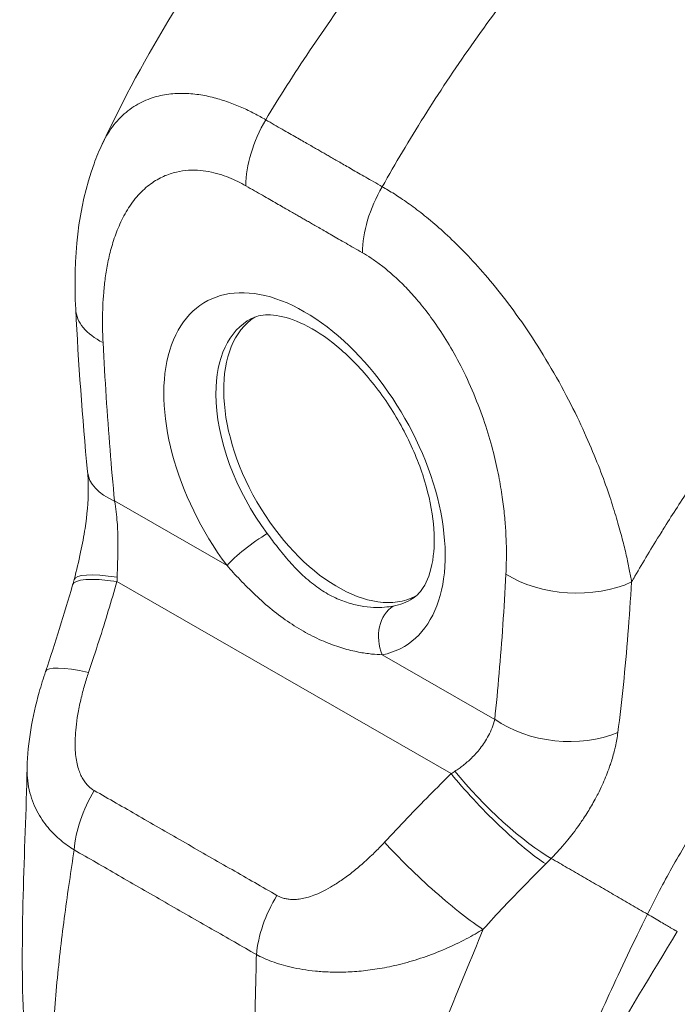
# Model space of a CAD drawing. Header units: inches. Extents: x 1 to 178, y 1 to 113.
# Tile 61 of 66: x 165.8 to 167.18, y 84.38 to 86.45. Entities that reach past the tile are written whole.
import ezdxf

# ---------------------------------------------------------------- set-up
doc = ezdxf.new("R2010")
doc.units = ezdxf.units.IN
doc.header["$LTSCALE"] = 10.666667
doc.header["$MEASUREMENT"] = 0
doc.layers.add('Visible (ANSI)', color=7, linetype='Continuous', lineweight=13)
doc.layers.add('Visible Narrow (ANSI)', color=7, linetype='Continuous', lineweight=18)

msp = doc.modelspace()

# ---------------------------------------------------------------- linework, layer by layer
at = {"layer": 'Visible (ANSI)'}
for centre, major_axis, ratio, start_param, end_param in [((166.1138, 85.8539), (-0.1966, -0.0101), 0.539473, 6.283178, 6.283183), ((166.4673, 85.5371), (-0.1689, 0.2933), 0.578093, 0.030084, 3.111509), ((167.1354, 85.9219), (-0.4322, 0.7506), 0.578093, 1.776705, 1.77671), ((166.138, 85.5213), (-0.1959, -0.019), 0.503548, 6.283162, 6.283166), ((166.0403, 85.0197), (-0.1865, 0.0632), 0.16876, 6.283178, 6.283185), ((166.8339, 85.0345), (-0.0365, 0.0584), 0.552968, 5.999055, 5.999061)]:
    msp.add_ellipse(centre, major_axis=major_axis, ratio=ratio, start_param=start_param, end_param=end_param, dxfattribs=at)
for points, knots in [([(165.973, 86.1909), (166.0611, 86.3783), (166.1717, 86.5572), (166.3925, 86.8516), (166.5002, 86.9744), (166.613, 87.0862)], [0, 0, 0, 0, 1.57823, 1.57823, 2.85439, 2.85439, 2.85439, 2.85439]), ([(165.9172, 85.8438), (165.9117, 85.951), (165.9213, 86.0558), (165.9609, 86.1636), (165.9666, 86.1774), (165.973, 86.1909)], [0, 0, 0, 0, 0.923707, 0.923707, 1.06188, 1.06188, 1.06188, 1.06188]), ([(166.6247, 85.2365), (166.634, 85.2423), (166.6424, 85.2508), (166.6583, 85.2792), (166.6652, 85.2999), (166.6709, 85.3486), (166.6708, 85.3749), (166.6636, 85.4326), (166.6565, 85.4639), (166.6353, 85.5285), (166.621, 85.5616), (166.5865, 85.6259), (166.5663, 85.6568), (166.5223, 85.7128), (166.4986, 85.7379), (166.4512, 85.7792), (166.4274, 85.7957), (166.3832, 85.8191), (166.3628, 85.8263), (166.3274, 85.8331), (166.3128, 85.8325), (166.2958, 85.8285), (166.2908, 85.8266), (166.2863, 85.8242)], [3.94721, 3.94721, 3.94721, 3.94721, 4.256684, 4.256684, 4.583232, 4.583232, 4.864746, 4.864746, 5.150541, 5.150541, 5.442943, 5.442943, 5.73837, 5.73837, 6.032305, 6.032305, 6.320475, 6.320475, 6.602119, 6.602119, 6.896109, 6.896109, 7.041949, 7.041949, 7.041949, 7.041949]), ([(165.9139, 85.2765), (165.9188, 85.2953), (165.9235, 85.3145), (165.9311, 85.3504), (165.9343, 85.3672), (165.941, 85.4118), (165.9434, 85.4398), (165.9438, 85.4781), (165.9432, 85.491), (165.9421, 85.5023)], [0, 0, 0, 0, 0.1503061, 0.1503061, 0.2798358, 0.2798358, 0.4990059, 0.4990059, 0.6200224, 0.6200224, 0.6200224, 0.6200224]), ([(165.8152, 84.881), (165.8165, 84.9342), (165.8261, 84.9876), (165.8446, 85.0541), (165.849, 85.0686), (165.8539, 85.0829)], [0, 0, 0, 0, 0.4157982, 0.4157982, 0.5321383, 0.5321383, 0.5321383, 0.5321383])]:
    msp.add_open_spline(points, degree=3, knots=knots, dxfattribs=at)
for points in [[(165.9421, 85.5023), (165.9309, 85.6175), (165.923, 85.7313), (165.9172, 85.8438)], [(165.8539, 85.0829), (165.8743, 85.1433), (165.8931, 85.204), (165.9107, 85.2649)], [(165.9107, 85.2649), (165.9118, 85.2687), (165.9129, 85.2726), (165.9139, 85.2765)], [(165.8081, 84.348), (165.7996, 84.522), (165.811, 84.7016), (165.8152, 84.881)], [(167.1807, 84.5367), (167.0721, 84.3597), (166.9666, 84.1828), (166.8863, 84.0011)]]:
    msp.add_open_spline(points, degree=3, dxfattribs=at)
at = {"layer": 'Visible Narrow (ANSI)'}
for p, q in [((165.9988, 85.4412), (166.235, 85.3055)), ((167.0618, 85.3743), (167.0618, 85.3743)), ((166.0038, 85.2718), (166.7058, 84.8686)), ((167.0836, 85.2539), (167.0836, 85.2539)), ((166.561, 85.1183), (166.7972, 84.9826)), ((167.0574, 84.9672), (167.0574, 84.9672))]:
    msp.add_line(p, q, dxfattribs=at)
for centre, major_axis, ratio, start_param, end_param in [((166.4139, 86.1833), (-0.0981, -0.1707), 0.578742, 4.701637, 5.495287), ((166.6587, 86.0427), (-0.098, -0.1707), 0.57891, 4.701489, 5.49514), ((166.6477, 86.0531), (0.0591, 0.0001), 0.575125, 2.42984, 2.42985), ((166.6616, 86.0451), (0.0393, -0.0682), 0.578093, 3.990717, 3.990724), ((166.3977, 85.497), (-0.2085, 0.3621), 0.578093, 2.94376, 8.058229), ((166.1138, 85.8539), (-0.1966, -0.0101), 0.539473, 0.000002, 0.75676), ((166.4515, 85.5281), (-0.1693, 0.294), 0.578093, 6.259758, 7.071791), ((166.4515, 85.5281), (-0.1693, 0.294), 0.578093, 0.788605, 1.775044), ((167.1354, 85.9219), (0.4028, -0.6994), 0.578093, 4.799639, 4.799716), ((166.138, 85.5213), (-0.1959, -0.019), 0.503548, 0.000009, 0.733017), ((166.2907, 85.3376), (0.0631, 0.0471), 0.165504, 0.977516, 2.515261), ((166.1044, 85.2267), (-0.1904, 0.0498), 0.167585, 5.309311, 6.283186), ((166.9599, 85.3679), (-0.1966, 0.0103), 0.608717, 0.816333, 2.289763), ((166.0998, 85.2103), (-0.1891, 0.0546), 0.198441, 5.301084, 6.283182), ((165.8341, 85.3518), (-0.0575, 0.2697), 0.594555, 4.28735, 4.323063), ((166.4515, 85.5281), (0.1693, -0.294), 0.578093, 6.085352, 6.306612), ((166.6167, 85.1503), (-0.0148, 0.0773), 0.800055, 0.303667, 1.841412), ((166.8423, 85.0397), (-0.0428, 0.0684), 0.552956, 6.05417, 6.054178), ((166.0403, 85.0197), (-0.1864, 0.0632), 0.16876, 5.309456, 6.283186), ((166.9364, 85.0628), (-0.1957, 0.0209), 0.638823, 0.850183, 2.294034), ((166.5864, 84.9197), (-0.2502, -0.1158), 0.368679, 1.89132, 1.927033), ((166.8139, 84.8192), (-0.141, 0.1373), 0.18906, 0.979732, 2.54547), ((166.8018, 84.8071), (-0.1383, 0.1401), 0.154633, 0.97029, 2.549012), ((166.052, 84.7716), (0.0972, 0.1712), 0.578723, 1.539576, 2.24744), ((166.6617, 84.6628), (-0.1444, 0.1338), 0.124258, 0.964025, 2.552973), ((166.7155, 84.7871), (-0.33, -0.2736), 0.483276, 1.749898, 1.789013), ((167.1466, 84.8248), (-0.1029, -0.1792), 0.578826, 0.938726, 0.938996), ((167.1605, 84.8168), (-0.1128, -0.1963), 0.578826, 0.673426, 0.67345), ((166.4356, 84.5513), (0.0989, 0.1702), 0.578918, 1.545598, 2.253463), ((166.195, 84.5565), (-0.0529, -0.0922), 0.578826, 4.792212, 4.792253)]:
    msp.add_ellipse(centre, major_axis=major_axis, ratio=ratio, start_param=start_param, end_param=end_param, dxfattribs=at)
for points, knots in [([(166.3162, 86.2419), (166.3451, 86.2898), (166.3759, 86.3382), (166.4084, 86.3868), (166.4409, 86.4354), (166.4752, 86.4842), (166.5113, 86.533), (166.5474, 86.5818), (166.5853, 86.6308), (166.6249, 86.6794), (166.6645, 86.7281), (166.7059, 86.7764), (166.7471, 86.8224), (166.7884, 86.8683), (166.8294, 86.912), (166.8732, 86.9563), (166.9169, 87.0006), (166.9634, 87.0455), (167.0116, 87.0896)], [0, 0, 0, 0, 0.166667, 0.166667, 0.166667, 0.333333, 0.333333, 0.333333, 0.5, 0.5, 0.5, 0.666667, 0.666667, 0.666667, 0.833333, 0.833333, 0.833333, 1, 1, 1, 1]), ([(166.561, 86.1013), (166.5884, 86.15), (166.6177, 86.1993), (166.6488, 86.2487), (166.6799, 86.2981), (166.7128, 86.3477), (166.7476, 86.3973), (166.7824, 86.4468), (166.8191, 86.4965), (166.8575, 86.5458), (166.896, 86.5951), (166.9362, 86.6441), (166.9764, 86.6907), (167.0166, 86.7372), (167.0568, 86.7814), (167.0996, 86.8263), (167.1424, 86.8711), (167.1879, 86.9165), (167.2352, 86.9612)], [0, 0, 0, 0, 0.166667, 0.166667, 0.166667, 0.333333, 0.333333, 0.333333, 0.5, 0.5, 0.5, 0.666667, 0.666667, 0.666667, 0.833333, 0.833333, 0.833333, 1, 1, 1, 1]), ([(165.973, 86.1909), (165.9759, 86.1971), (165.9791, 86.2032), (165.9826, 86.2093), (165.9827, 86.2093), (165.9827, 86.2093), (165.9827, 86.2093), (165.9897, 86.2212), (165.9983, 86.2328), (166.0079, 86.2431), (166.0079, 86.2431), (166.0079, 86.2431), (166.0079, 86.2431), (166.0175, 86.2533), (166.0282, 86.2622), (166.0393, 86.2694), (166.0393, 86.2694), (166.0393, 86.2694), (166.0393, 86.2694), (166.0504, 86.2766), (166.0618, 86.2821), (166.0734, 86.2863), (166.0734, 86.2863), (166.0734, 86.2863), (166.0734, 86.2863), (166.085, 86.2905), (166.0967, 86.2933), (166.1082, 86.2951), (166.1082, 86.2951), (166.1082, 86.2951), (166.1082, 86.2951), (166.1198, 86.2968), (166.1312, 86.2975), (166.1425, 86.2974), (166.1425, 86.2974), (166.1425, 86.2974), (166.1425, 86.2974), (166.1538, 86.2972), (166.1649, 86.2963), (166.1758, 86.2947), (166.1758, 86.2947), (166.1758, 86.2947), (166.1758, 86.2947), (166.1867, 86.2931), (166.1973, 86.2909), (166.2077, 86.2882), (166.2077, 86.2882), (166.2077, 86.2882), (166.2077, 86.2882), (166.2181, 86.2855), (166.2281, 86.2824), (166.2379, 86.2789), (166.2379, 86.2789), (166.2379, 86.2789), (166.2379, 86.2789), (166.2476, 86.2754), (166.257, 86.2717), (166.266, 86.2677), (166.266, 86.2677), (166.266, 86.2677), (166.266, 86.2677), (166.2751, 86.2637), (166.2838, 86.2595), (166.2922, 86.2551), (166.2922, 86.2551), (166.2922, 86.2551), (166.2922, 86.2551), (166.3006, 86.2507), (166.3087, 86.2462), (166.3162, 86.2419)], [0.4246361, 0.4246361, 0.4246361, 0.4246361, 0.4499303, 0.4499303, 0.4499303, 0.45, 0.45, 0.45, 0.4999478, 0.4999478, 0.4999478, 0.5, 0.5, 0.5, 0.5499645, 0.5499645, 0.5499645, 0.55, 0.55, 0.55, 0.5999816, 0.5999816, 0.5999816, 0.6, 0.6, 0.6, 0.6499987, 0.6499987, 0.6499987, 0.65, 0.65, 0.65, 0.7, 0.7, 0.7, 0.7000161, 0.7000161, 0.7000161, 0.75, 0.75, 0.75, 0.7500335, 0.7500335, 0.7500335, 0.8, 0.8, 0.8, 0.8000508, 0.8000508, 0.8000508, 0.85, 0.85, 0.85, 0.8500682, 0.8500682, 0.8500682, 0.9, 0.9, 0.9, 0.9000857, 0.9000857, 0.9000857, 0.95, 0.95, 0.95, 0.9501023, 0.9501023, 0.9501023, 1, 1, 1, 1]), ([(166.3162, 86.2419), (166.3224, 86.2383), (166.3284, 86.2348), (166.3342, 86.2315), (166.3399, 86.2282), (166.3455, 86.225), (166.3509, 86.2219), (166.3562, 86.2189), (166.3614, 86.2159), (166.3663, 86.2131), (166.3713, 86.2102), (166.376, 86.2075), (166.3806, 86.2049), (166.3851, 86.2023), (166.3895, 86.1998), (166.3936, 86.1974), (166.3977, 86.1951), (166.4017, 86.1928), (166.4054, 86.1907), (166.4092, 86.1885), (166.4127, 86.1865), (166.4161, 86.1845), (166.4195, 86.1826), (166.4226, 86.1808), (166.4256, 86.1791), (166.4287, 86.1773), (166.4316, 86.1757), (166.4344, 86.174), (166.4373, 86.1724), (166.4401, 86.1708), (166.443, 86.1691), (166.4458, 86.1675), (166.4487, 86.1658), (166.4517, 86.1641), (166.4548, 86.1623), (166.4579, 86.1605), (166.4613, 86.1586), (166.4646, 86.1567), (166.4682, 86.1546), (166.4719, 86.1525), (166.4757, 86.1503), (166.4796, 86.148), (166.4837, 86.1457), (166.4879, 86.1433), (166.4922, 86.1408), (166.4967, 86.1382), (166.5013, 86.1356), (166.506, 86.1328), (166.511, 86.13), (166.5159, 86.1272), (166.521, 86.1242), (166.5264, 86.1211), (166.5317, 86.1181), (166.5372, 86.1149), (166.543, 86.1116), (166.5488, 86.1083), (166.5548, 86.1048), (166.561, 86.1013)], [0, 0, 0, 0, 0.052632, 0.052632, 0.052632, 0.105263, 0.105263, 0.105263, 0.157895, 0.157895, 0.157895, 0.210526, 0.210526, 0.210526, 0.263158, 0.263158, 0.263158, 0.315789, 0.315789, 0.315789, 0.368421, 0.368421, 0.368421, 0.421053, 0.421053, 0.421053, 0.473684, 0.473684, 0.473684, 0.526316, 0.526316, 0.526316, 0.578947, 0.578947, 0.578947, 0.631579, 0.631579, 0.631579, 0.684211, 0.684211, 0.684211, 0.736842, 0.736842, 0.736842, 0.789474, 0.789474, 0.789474, 0.842105, 0.842105, 0.842105, 0.894737, 0.894737, 0.894737, 0.947368, 0.947368, 0.947368, 1, 1, 1, 1]), ([(165.9746, 85.7738), (165.9742, 85.7813), (165.9739, 85.7891), (165.9737, 85.7973), (165.9735, 85.8055), (165.9734, 85.814), (165.9734, 85.8228), (165.9735, 85.8317), (165.9737, 85.8408), (165.9741, 85.8502), (165.9745, 85.8596), (165.9751, 85.8693), (165.976, 85.8793), (165.9768, 85.8893), (165.9779, 85.8996), (165.9794, 85.9101), (165.9808, 85.9206), (165.9826, 85.9314), (165.9848, 85.9423), (165.987, 85.9533), (165.9897, 85.9645), (165.9929, 85.9758), (165.9962, 85.9871), (166, 85.9986), (166.0046, 86.0101), (166.0091, 86.0215), (166.0144, 86.033), (166.0208, 86.0442), (166.0271, 86.0554), (166.0344, 86.0664), (166.0424, 86.0763), (166.0505, 86.0861), (166.0592, 86.0948), (166.0681, 86.1021), (166.077, 86.1093), (166.0861, 86.1151), (166.0951, 86.1198), (166.1041, 86.1244), (166.1131, 86.1278), (166.1219, 86.1303), (166.1308, 86.1328), (166.1395, 86.1344), (166.148, 86.1353), (166.1565, 86.1361), (166.1648, 86.1363), (166.1728, 86.1358), (166.1809, 86.1354), (166.1888, 86.1344), (166.1964, 86.133), (166.204, 86.1316), (166.2114, 86.1298), (166.2185, 86.1277), (166.2256, 86.1256), (166.2323, 86.1232), (166.2388, 86.1206), (166.2453, 86.118), (166.2516, 86.1152), (166.2576, 86.1123), (166.2636, 86.1093), (166.2693, 86.1062), (166.2747, 86.1031)], [0, 0, 0, 0, 0.05, 0.05, 0.05, 0.1, 0.1, 0.1, 0.15, 0.15, 0.15, 0.2, 0.2, 0.2, 0.25, 0.25, 0.25, 0.3, 0.3, 0.3, 0.35, 0.35, 0.35, 0.4, 0.4, 0.4, 0.45, 0.45, 0.45, 0.5, 0.5, 0.5, 0.55, 0.55, 0.55, 0.6, 0.6, 0.6, 0.65, 0.65, 0.65, 0.7, 0.7, 0.7, 0.75, 0.75, 0.75, 0.8, 0.8, 0.8, 0.85, 0.85, 0.85, 0.9, 0.9, 0.9, 0.95, 0.95, 0.95, 1, 1, 1, 1]), ([(166.2747, 86.1031), (166.2809, 86.0995), (166.2869, 86.0961), (166.2927, 86.0928), (166.2985, 86.0894), (166.3041, 86.0862), (166.3094, 86.0832), (166.3148, 86.0801), (166.32, 86.0771), (166.3249, 86.0743), (166.3299, 86.0714), (166.3347, 86.0687), (166.3392, 86.0661), (166.3438, 86.0635), (166.3481, 86.061), (166.3523, 86.0586), (166.3564, 86.0562), (166.3604, 86.054), (166.3641, 86.0518), (166.3679, 86.0497), (166.3714, 86.0476), (166.3748, 86.0457), (166.3781, 86.0438), (166.3813, 86.042), (166.3843, 86.0403), (166.3873, 86.0385), (166.3902, 86.0369), (166.393, 86.0353), (166.3958, 86.0336), (166.3986, 86.032), (166.4015, 86.0304), (166.4043, 86.0288), (166.4072, 86.0271), (166.4102, 86.0254), (166.4132, 86.0237), (166.4163, 86.0218), (166.4197, 86.0199), (166.423, 86.018), (166.4266, 86.0159), (166.4303, 86.0138), (166.4341, 86.0116), (166.438, 86.0094), (166.4422, 86.007), (166.4463, 86.0046), (166.4506, 86.0021), (166.4552, 85.9995), (166.4597, 85.9969), (166.4645, 85.9941), (166.4694, 85.9913), (166.4744, 85.9884), (166.4795, 85.9855), (166.4849, 85.9824), (166.4902, 85.9793), (166.4958, 85.9761), (166.5015, 85.9728), (166.5073, 85.9695), (166.5133, 85.9661), (166.5195, 85.9625)], [0, 0, 0, 0, 0.0526316, 0.0526316, 0.0526316, 0.1052632, 0.1052632, 0.1052632, 0.1578947, 0.1578947, 0.1578947, 0.2105263, 0.2105263, 0.2105263, 0.2631579, 0.2631579, 0.2631579, 0.3157895, 0.3157895, 0.3157895, 0.3684211, 0.3684211, 0.3684211, 0.4210526, 0.4210526, 0.4210526, 0.4736842, 0.4736842, 0.4736842, 0.5263158, 0.5263158, 0.5263158, 0.5789474, 0.5789474, 0.5789474, 0.6315789, 0.6315789, 0.6315789, 0.6842105, 0.6842105, 0.6842105, 0.7368421, 0.7368421, 0.7368421, 0.7894737, 0.7894737, 0.7894737, 0.8421053, 0.8421053, 0.8421053, 0.8947368, 0.8947368, 0.8947368, 0.9473684, 0.9473684, 0.9473684, 1, 1, 1, 1]), ([(166.561, 86.1013), (166.5688, 86.0968), (166.5774, 86.0917), (166.5865, 86.086), (166.5955, 86.0803), (166.6049, 86.074), (166.6148, 86.067), (166.6247, 86.06), (166.6351, 86.0522), (166.6459, 86.0436), (166.6568, 86.035), (166.6682, 86.0256), (166.68, 86.0151), (166.6918, 86.0047), (166.7041, 85.9933), (166.7169, 85.9807), (166.7296, 85.9682), (166.7429, 85.9545), (166.7565, 85.9395), (166.7702, 85.9245), (166.7842, 85.9081), (166.7986, 85.8904), (166.813, 85.8727), (166.8277, 85.8536), (166.8426, 85.833), (166.8575, 85.8124), (166.8726, 85.7902), (166.8878, 85.7662), (166.903, 85.7422), (166.9183, 85.7164), (166.9323, 85.6912), (166.9463, 85.666), (166.9589, 85.6413), (166.9701, 85.6181), (166.9813, 85.5949), (166.991, 85.5732), (166.9997, 85.5527), (167.0084, 85.5322), (167.0161, 85.513), (167.0229, 85.4949), (167.0297, 85.4768), (167.0356, 85.46), (167.0408, 85.4443), (167.0459, 85.4285), (167.0505, 85.4138), (167.0545, 85.4001), (167.0585, 85.3863), (167.0621, 85.3734), (167.0652, 85.3614), (167.0684, 85.3493), (167.0711, 85.3381), (167.0735, 85.3275), (167.0758, 85.3169), (167.0779, 85.3069), (167.0798, 85.2976), (167.0816, 85.2882), (167.0832, 85.2793), (167.0847, 85.2711)], [0, 0, 0, 0, 0.0526316, 0.0526316, 0.0526316, 0.1052632, 0.1052632, 0.1052632, 0.1578947, 0.1578947, 0.1578947, 0.2105263, 0.2105263, 0.2105263, 0.2631579, 0.2631579, 0.2631579, 0.3157895, 0.3157895, 0.3157895, 0.3684211, 0.3684211, 0.3684211, 0.4210526, 0.4210526, 0.4210526, 0.4736842, 0.4736842, 0.4736842, 0.5263158, 0.5263158, 0.5263158, 0.5789474, 0.5789474, 0.5789474, 0.6315789, 0.6315789, 0.6315789, 0.6842105, 0.6842105, 0.6842105, 0.7368421, 0.7368421, 0.7368421, 0.7894737, 0.7894737, 0.7894737, 0.8421053, 0.8421053, 0.8421053, 0.8947368, 0.8947368, 0.8947368, 0.9473684, 0.9473684, 0.9473684, 1, 1, 1, 1]), ([(167.0847, 85.2711), (167.087, 85.2751), (167.0893, 85.2791), (167.0916, 85.2831), (167.1089, 85.3128), (167.1271, 85.3432), (167.1466, 85.3746), (167.1492, 85.3787), (167.1518, 85.3829), (167.1544, 85.387), (167.1715, 85.4143), (167.1897, 85.4424), (167.2083, 85.4703), (167.2172, 85.4836), (167.2261, 85.4968), (167.235, 85.5098), (167.249, 85.5302), (167.2631, 85.5502), (167.2771, 85.5697), (167.2908, 85.5888), (167.3044, 85.6074), (167.318, 85.6256), (167.3297, 85.6413), (167.3414, 85.6567), (167.3532, 85.672), (167.369, 85.6925), (167.385, 85.7127), (167.4018, 85.7336), (167.4132, 85.7477), (167.4249, 85.762), (167.4371, 85.7766), (167.4563, 85.7996), (167.4764, 85.8232), (167.4975, 85.8472), (167.5077, 85.8589), (167.5181, 85.8706), (167.5288, 85.8825), (167.554, 85.9105), (167.5806, 85.939), (167.6085, 85.9679), (167.6151, 85.9748), (167.6219, 85.9817), (167.6287, 85.9887), (167.6626, 86.0233), (167.6986, 86.0584), (167.7367, 86.0939)], [0, 0, 0, 0, 0.0152892, 0.0152892, 0.0152892, 0.1281656, 0.1281656, 0.1281656, 0.1428571, 0.1428571, 0.1428571, 0.2397281, 0.2397281, 0.2397281, 0.2857143, 0.2857143, 0.2857143, 0.3578831, 0.3578831, 0.3578831, 0.4285714, 0.4285714, 0.4285714, 0.4897426, 0.4897426, 0.4897426, 0.5714286, 0.5714286, 0.5714286, 0.6267197, 0.6267197, 0.6267197, 0.7142857, 0.7142857, 0.7142857, 0.756805, 0.756805, 0.756805, 0.8571429, 0.8571429, 0.8571429, 0.8810186, 0.8810186, 0.8810186, 1, 1, 1, 1]), ([(166.5195, 85.9625), (166.5252, 85.9592), (166.5312, 85.9556), (166.5374, 85.9514), (166.5437, 85.9473), (166.5502, 85.9427), (166.5571, 85.9375), (166.5639, 85.9323), (166.5711, 85.9266), (166.5785, 85.9201), (166.586, 85.9136), (166.5938, 85.9065), (166.6018, 85.8986), (166.6099, 85.8906), (166.6182, 85.8819), (166.6267, 85.8723), (166.6353, 85.8627), (166.6441, 85.8521), (166.6531, 85.8404), (166.6621, 85.8288), (166.6713, 85.816), (166.6806, 85.8022), (166.6899, 85.7883), (166.6992, 85.7733), (166.7086, 85.757), (166.7179, 85.7406), (166.7272, 85.723), (166.7363, 85.7038), (166.7454, 85.6847), (166.7544, 85.6639), (166.7623, 85.6435), (166.7702, 85.6231), (166.777, 85.6031), (166.7828, 85.5841), (166.7886, 85.5652), (166.7935, 85.5472), (166.7975, 85.5303), (166.8016, 85.5133), (166.8049, 85.4972), (166.8077, 85.4821), (166.8105, 85.4669), (166.8127, 85.4527), (166.8144, 85.4393), (166.8162, 85.4259), (166.8175, 85.4133), (166.8186, 85.4015), (166.8196, 85.3896), (166.8204, 85.3785), (166.8209, 85.368), (166.8214, 85.3575), (166.8216, 85.3476), (166.8217, 85.3382), (166.8218, 85.3288), (166.8218, 85.32), (166.8216, 85.3116), (166.8214, 85.3032), (166.8211, 85.2953), (166.8207, 85.2878)], [0, 0, 0, 0, 0.052632, 0.052632, 0.052632, 0.105263, 0.105263, 0.105263, 0.157895, 0.157895, 0.157895, 0.210526, 0.210526, 0.210526, 0.263158, 0.263158, 0.263158, 0.315789, 0.315789, 0.315789, 0.368421, 0.368421, 0.368421, 0.421053, 0.421053, 0.421053, 0.473684, 0.473684, 0.473684, 0.526316, 0.526316, 0.526316, 0.578947, 0.578947, 0.578947, 0.631579, 0.631579, 0.631579, 0.684211, 0.684211, 0.684211, 0.736842, 0.736842, 0.736842, 0.789474, 0.789474, 0.789474, 0.842105, 0.842105, 0.842105, 0.894737, 0.894737, 0.894737, 0.947368, 0.947368, 0.947368, 1, 1, 1, 1]), ([(165.9988, 85.4412), (165.9954, 85.4765), (165.9922, 85.5123), (165.9893, 85.5488), (165.9864, 85.5852), (165.9837, 85.6222), (165.9812, 85.6597), (165.9788, 85.6972), (165.9766, 85.7352), (165.9746, 85.7738)], [0, 0, 0, 0, 0.3333333, 0.3333333, 0.3333333, 0.6666667, 0.6666667, 0.6666667, 1, 1, 1, 1]), ([(166.0042, 85.2811), (166.0043, 85.2846), (166.0044, 85.2881), (166.0045, 85.2917), (166.0047, 85.2953), (166.0048, 85.2991), (166.0049, 85.3029), (166.005, 85.3067), (166.0052, 85.3107), (166.0053, 85.3149), (166.0054, 85.3191), (166.0055, 85.3235), (166.0056, 85.3281), (166.0057, 85.3327), (166.0058, 85.3375), (166.0058, 85.3427), (166.0058, 85.3478), (166.0058, 85.3532), (166.0058, 85.3589), (166.0057, 85.3645), (166.0056, 85.3705), (166.0054, 85.3768), (166.0051, 85.3831), (166.0048, 85.3897), (166.0043, 85.3966), (166.0038, 85.4036), (166.0032, 85.4107), (166.0023, 85.4182), (166.0014, 85.4256), (166.0003, 85.4334), (165.9988, 85.4412)], [0, 0, 0, 0, 0.1, 0.1, 0.1, 0.2, 0.2, 0.2, 0.3, 0.3, 0.3, 0.4, 0.4, 0.4, 0.5, 0.5, 0.5, 0.6, 0.6, 0.6, 0.7, 0.7, 0.7, 0.8, 0.8, 0.8, 0.9, 0.9, 0.9, 0.9999999, 0.9999999, 0.9999999, 0.9999999]), ([(166.5841, 85.2206), (166.5787, 85.2196), (166.5726, 85.2187), (166.5657, 85.2182), (166.5588, 85.2176), (166.551, 85.2174), (166.5426, 85.2178), (166.5342, 85.2182), (166.5251, 85.2191), (166.5156, 85.2208), (166.5061, 85.2225), (166.4961, 85.225), (166.4858, 85.2285), (166.4756, 85.2319), (166.4652, 85.2363), (166.4548, 85.2416), (166.4444, 85.247), (166.4341, 85.2533), (166.4239, 85.2606), (166.4138, 85.2679), (166.4039, 85.2761), (166.3943, 85.285), (166.3848, 85.2939), (166.3755, 85.3035), (166.3667, 85.3135), (166.3578, 85.3235), (166.3494, 85.3338), (166.3415, 85.3437), (166.3337, 85.3537), (166.3264, 85.3634), (166.3195, 85.3726)], [0, 0, 0, 0, 0.1, 0.1, 0.1, 0.2, 0.2, 0.2, 0.3, 0.3, 0.3, 0.4, 0.4, 0.4, 0.5, 0.5, 0.5, 0.6, 0.6, 0.6, 0.7, 0.7, 0.7, 0.8, 0.8, 0.8, 0.9, 0.9, 0.9, 1, 1, 1, 1]), ([(167.118, 84.5734), (167.1322, 84.6021), (167.148, 84.6323), (167.166, 84.6646), (167.184, 84.6969), (167.2042, 84.7314), (167.2253, 84.7652), (167.2463, 84.7991), (167.2681, 84.8322), (167.2905, 84.8648), (167.3129, 84.8974), (167.336, 84.9294), (167.3621, 84.9636), (167.3883, 84.9979), (167.4175, 85.0343), (167.4462, 85.0683), (167.475, 85.1022), (167.5032, 85.1338), (167.5328, 85.1653), (167.5625, 85.1968), (167.5935, 85.2283), (167.627, 85.2601), (167.6604, 85.292), (167.6963, 85.3242), (167.7343, 85.356)], [0, 0, 0, 0, 0.125, 0.125, 0.125, 0.25, 0.25, 0.25, 0.375, 0.375, 0.375, 0.5, 0.5, 0.5, 0.625, 0.625, 0.625, 0.75, 0.75, 0.75, 0.875, 0.875, 0.875, 1, 1, 1, 1]), ([(166.561, 85.1183), (166.5544, 85.1185), (166.547, 85.1189), (166.5386, 85.1198), (166.5302, 85.1207), (166.5209, 85.122), (166.5108, 85.124), (166.5007, 85.126), (166.4899, 85.1286), (166.4785, 85.132), (166.467, 85.1353), (166.455, 85.1395), (166.4427, 85.1445), (166.4303, 85.1496), (166.4177, 85.1555), (166.4049, 85.1623), (166.3922, 85.1691), (166.3794, 85.1768), (166.3668, 85.1853), (166.3542, 85.1937), (166.3417, 85.203), (166.3296, 85.2128), (166.3175, 85.2227), (166.3057, 85.2331), (166.2945, 85.2437), (166.2832, 85.2543), (166.2724, 85.2652), (166.2625, 85.2756), (166.2526, 85.286), (166.2435, 85.296), (166.235, 85.3055)], [0, 0, 0, 0, 0.1, 0.1, 0.1, 0.2, 0.2, 0.2, 0.3, 0.3, 0.3, 0.4, 0.4, 0.4, 0.5, 0.5, 0.5, 0.6, 0.6, 0.6, 0.7, 0.7, 0.7, 0.8, 0.8, 0.8, 0.9, 0.9, 0.9, 1, 1, 1, 1]), ([(166.8207, 85.2878), (166.8188, 85.2514), (166.8167, 85.2159), (166.8143, 85.1812), (166.812, 85.1464), (166.8094, 85.1125), (166.8065, 85.0794), (166.8036, 85.0463), (166.8005, 85.014), (166.7972, 84.9826)], [0, 0, 0, 0, 0.3333333, 0.3333333, 0.3333333, 0.6666667, 0.6666667, 0.6666667, 1, 1, 1, 1]), ([(165.9443, 85.0813), (165.9518, 85.1035), (165.959, 85.1254), (165.9659, 85.147), (165.9728, 85.1685), (165.9794, 85.1897), (165.9857, 85.2105), (165.992, 85.2313), (165.998, 85.2518), (166.0038, 85.2718)], [0, 0, 0, 0, 0.333333, 0.333333, 0.333333, 0.666667, 0.666667, 0.666667, 1, 1, 1, 1]), ([(167.0847, 85.2711), (167.0824, 85.2337), (167.0798, 85.1972), (167.077, 85.1613), (167.0741, 85.1255), (167.071, 85.0903), (167.0675, 85.056), (167.064, 85.0216), (167.0602, 84.9882), (167.0559, 84.9552)], [0, 0, 0, 0, 0.3333333, 0.3333333, 0.3333333, 0.6666667, 0.6666667, 0.6666667, 0.9999999, 0.9999999, 0.9999999, 0.9999999]), ([(165.956, 84.8332), (165.9541, 84.8342), (165.9522, 84.8354), (165.9503, 84.8368), (165.9484, 84.8382), (165.9465, 84.8398), (165.9446, 84.8416), (165.9427, 84.8434), (165.9408, 84.8454), (165.9389, 84.8477), (165.937, 84.85), (165.9352, 84.8525), (165.9334, 84.8554), (165.9316, 84.8582), (165.9299, 84.8613), (165.9283, 84.8647), (165.9267, 84.8681), (165.9251, 84.8718), (165.9238, 84.8758), (165.9224, 84.8799), (165.9212, 84.8843), (165.9201, 84.8891), (165.919, 84.8939), (165.9181, 84.8991), (165.9175, 84.9046), (165.9168, 84.9101), (165.9163, 84.9161), (165.9161, 84.9224), (165.9158, 84.9288), (165.9159, 84.9355), (165.9162, 84.9428), (165.9165, 84.9501), (165.917, 84.9579), (165.9179, 84.9663), (165.9188, 84.9746), (165.9201, 84.9836), (165.9218, 84.9933), (165.9234, 85.0029), (165.9255, 85.0133), (165.9279, 85.0237), (165.9304, 85.0342), (165.9331, 85.0448), (165.9359, 85.0545), (165.9387, 85.0642), (165.9415, 85.073), (165.9443, 85.0813)], [0, 0, 0, 0, 0.066667, 0.066667, 0.066667, 0.133333, 0.133333, 0.133333, 0.2, 0.2, 0.2, 0.266667, 0.266667, 0.266667, 0.333333, 0.333333, 0.333333, 0.4, 0.4, 0.4, 0.466667, 0.466667, 0.466667, 0.533333, 0.533333, 0.533333, 0.6, 0.6, 0.6, 0.666667, 0.666667, 0.666667, 0.733333, 0.733333, 0.733333, 0.8, 0.8, 0.8, 0.866667, 0.866667, 0.866667, 0.933333, 0.933333, 0.933333, 1, 1, 1, 1]), ([(166.7972, 84.9826), (166.7958, 84.9764), (166.7939, 84.9704), (166.7917, 84.9647), (166.7895, 84.9591), (166.787, 84.9537), (166.7843, 84.9486), (166.7816, 84.9435), (166.7787, 84.9387), (166.7758, 84.9342), (166.7728, 84.9297), (166.7698, 84.9256), (166.7668, 84.9217), (166.7637, 84.9178), (166.7607, 84.9141), (166.7576, 84.9107), (166.7545, 84.9074), (166.7515, 84.9042), (166.7485, 84.9013), (166.7455, 84.8983), (166.7426, 84.8956), (166.7396, 84.8931), (166.7367, 84.8905), (166.7338, 84.8881), (166.7309, 84.8858), (166.728, 84.8836), (166.7252, 84.8814), (166.7223, 84.8794), (166.7195, 84.8774), (166.7166, 84.8754), (166.7137, 84.8736)], [0, 0, 0, 0, 0.1, 0.1, 0.1, 0.2, 0.2, 0.2, 0.3, 0.3, 0.3, 0.4, 0.4, 0.4, 0.5, 0.5, 0.5, 0.6, 0.6, 0.6, 0.7, 0.7, 0.7, 0.8, 0.8, 0.8, 0.9, 0.9, 0.9, 1, 1, 1, 1]), ([(167.0559, 84.9552), (167.0546, 84.9451), (167.0528, 84.9353), (167.0507, 84.9258), (167.0499, 84.9222), (167.049, 84.9186), (167.0481, 84.915), (167.0457, 84.9056), (167.043, 84.8965), (167.0401, 84.8878), (167.039, 84.8845), (167.0379, 84.8813), (167.0367, 84.8781), (167.0325, 84.8663), (167.0278, 84.8552), (167.023, 84.8446), (167.0201, 84.8383), (167.0172, 84.8321), (167.0142, 84.8262), (167.0122, 84.8223), (167.0102, 84.8185), (167.0081, 84.8148), (167.0031, 84.8054), (166.9979, 84.7966), (166.9927, 84.7882), (166.9898, 84.7834), (166.9868, 84.7788), (166.9838, 84.7743), (166.9816, 84.771), (166.9794, 84.7678), (166.9773, 84.7647), (166.9765, 84.7636), (166.9758, 84.7626), (166.9751, 84.7615), (166.9707, 84.7553), (166.9663, 84.7493), (166.9619, 84.7436), (166.9582, 84.7387), (166.9544, 84.734), (166.9507, 84.7294), (166.9494, 84.7278), (166.948, 84.7262), (166.9467, 84.7246), (166.9438, 84.7212), (166.941, 84.7178), (166.9381, 84.7145), (166.9359, 84.712), (166.9337, 84.7095), (166.9315, 84.7071), (166.9264, 84.7014), (166.9212, 84.6959), (166.916, 84.6906)], [0, 0, 0, 0, 0.0723385, 0.0723385, 0.0723385, 0.1, 0.1, 0.1, 0.1728592, 0.1728592, 0.1728592, 0.2, 0.2, 0.2, 0.3, 0.3, 0.3, 0.3602382, 0.3602382, 0.3602382, 0.4, 0.4, 0.4, 0.5, 0.5, 0.5, 0.557908, 0.557908, 0.557908, 0.6, 0.6, 0.6, 0.6143414, 0.6143414, 0.6143414, 0.7, 0.7, 0.7, 0.7738051, 0.7738051, 0.7738051, 0.8, 0.8, 0.8, 0.856604, 0.856604, 0.856604, 0.9, 0.9, 0.9, 1, 1, 1, 1]), ([(165.9139, 84.7083), (165.9092, 84.7112), (165.9046, 84.7143), (165.8999, 84.7177), (165.8953, 84.721), (165.8906, 84.7246), (165.886, 84.7285), (165.8814, 84.7324), (165.8768, 84.7365), (165.8724, 84.741), (165.8679, 84.7454), (165.8635, 84.7502), (165.8592, 84.7553), (165.8549, 84.7604), (165.8507, 84.7659), (165.8468, 84.7717), (165.8429, 84.7776), (165.8391, 84.7838), (165.8357, 84.7904), (165.8323, 84.797), (165.8292, 84.804), (165.8265, 84.8113), (165.8238, 84.8187), (165.8214, 84.8264), (165.8196, 84.8346), (165.8178, 84.8427), (165.8165, 84.8511), (165.8158, 84.86), (165.8152, 84.8667), (165.815, 84.8737), (165.8152, 84.881)], [0, 0, 0, 0, 0.0666667, 0.0666667, 0.0666667, 0.1333333, 0.1333333, 0.1333333, 0.2, 0.2, 0.2, 0.2666667, 0.2666667, 0.2666667, 0.3333333, 0.3333333, 0.3333333, 0.4, 0.4, 0.4, 0.4666667, 0.4666667, 0.4666667, 0.5333333, 0.5333333, 0.5333333, 0.6, 0.6, 0.6, 0.6512834, 0.6512834, 0.6512834, 0.6512834]), ([(166.7058, 84.8686), (166.6908, 84.8538), (166.6756, 84.8387), (166.6602, 84.8231), (166.6448, 84.8075), (166.6292, 84.7915), (166.6135, 84.7751), (166.5977, 84.7586), (166.5818, 84.7417), (166.5657, 84.7243)], [0, 0, 0, 0, 0.333333, 0.333333, 0.333333, 0.666667, 0.666667, 0.666667, 1, 1, 1, 1]), ([(166.3396, 84.6128), (166.309, 84.6306), (166.2777, 84.6485), (166.2456, 84.6669), (166.2135, 84.6853), (166.1805, 84.7041), (166.1477, 84.723), (166.1148, 84.7419), (166.0819, 84.7608), (166.0499, 84.7793), (166.0179, 84.7978), (165.9867, 84.8157), (165.956, 84.8332)], [0, 0, 0, 0, 0.25, 0.25, 0.25, 0.5, 0.5, 0.5, 0.75, 0.75, 0.75, 1, 1, 1, 1]), ([(165.8696, 84.2877), (165.8704, 84.3346), (165.8735, 84.3826), (165.8779, 84.4306), (165.8823, 84.4786), (165.8881, 84.5265), (165.8943, 84.5731), (165.9006, 84.6197), (165.9073, 84.665), (165.9139, 84.7083)], [0, 0, 0, 0, 0.333333, 0.333333, 0.333333, 0.666667, 0.666667, 0.666667, 1, 1, 1, 1]), ([(166.2967, 84.4884), (166.2663, 84.5061), (166.2353, 84.5238), (166.2033, 84.5422), (166.1712, 84.5605), (166.1382, 84.5794), (166.1052, 84.5983), (166.0722, 84.6173), (166.0392, 84.6363), (166.0073, 84.6547), (165.9754, 84.6732), (165.9444, 84.691), (165.9139, 84.7083)], [0, 0, 0, 0, 0.25, 0.25, 0.25, 0.5, 0.5, 0.5, 0.75, 0.75, 0.75, 1, 1, 1, 1]), ([(166.5657, 84.7243), (166.5601, 84.7183), (166.554, 84.712), (166.547, 84.705), (166.54, 84.6981), (166.5321, 84.6906), (166.524, 84.6834), (166.5159, 84.6762), (166.5077, 84.6693), (166.4999, 84.663), (166.492, 84.6567), (166.4845, 84.6511), (166.4773, 84.6461), (166.4701, 84.6411), (166.4633, 84.6366), (166.4568, 84.6327), (166.4503, 84.6287), (166.4442, 84.6253), (166.4383, 84.6223), (166.4324, 84.6194), (166.4268, 84.6168), (166.4215, 84.6147), (166.4162, 84.6126), (166.4112, 84.6108), (166.4064, 84.6094), (166.4016, 84.608), (166.3972, 84.6069), (166.3929, 84.6061), (166.3887, 84.6053), (166.3847, 84.6048), (166.381, 84.6045), (166.3772, 84.6043), (166.3737, 84.6042), (166.3704, 84.6044), (166.3671, 84.6045), (166.364, 84.6048), (166.3611, 84.6053), (166.3582, 84.6058), (166.3555, 84.6064), (166.3529, 84.6072), (166.3504, 84.6079), (166.348, 84.6088), (166.3458, 84.6097), (166.3436, 84.6107), (166.3415, 84.6117), (166.3396, 84.6128)], [0, 0, 0, 0, 0.0666667, 0.0666667, 0.0666667, 0.1333333, 0.1333333, 0.1333333, 0.2, 0.2, 0.2, 0.2666667, 0.2666667, 0.2666667, 0.3333333, 0.3333333, 0.3333333, 0.4, 0.4, 0.4, 0.4666667, 0.4666667, 0.4666667, 0.5333333, 0.5333333, 0.5333333, 0.6, 0.6, 0.6, 0.6666667, 0.6666667, 0.6666667, 0.7333333, 0.7333333, 0.7333333, 0.8, 0.8, 0.8, 0.8666667, 0.8666667, 0.8666667, 0.9333333, 0.9333333, 0.9333333, 1, 1, 1, 1]), ([(166.916, 84.6906), (166.9274, 84.684), (166.9385, 84.6776), (166.9497, 84.671), (166.961, 84.6645), (166.9723, 84.6579), (166.9836, 84.6514), (166.9948, 84.6449), (167.006, 84.6384), (167.0172, 84.6319), (167.0283, 84.6254), (167.0394, 84.619), (167.0504, 84.6126), (167.0615, 84.6062), (167.0725, 84.5998), (167.0837, 84.5933), (167.0949, 84.5868), (167.1063, 84.5801), (167.118, 84.5734)], [0, 0, 0, 0, 0.166667, 0.166667, 0.166667, 0.333333, 0.333333, 0.333333, 0.5, 0.5, 0.5, 0.666667, 0.666667, 0.666667, 0.833333, 0.833333, 0.833333, 1, 1, 1, 1]), ([(166.9044, 84.6789), (166.89, 84.6647), (166.8756, 84.6502), (166.861, 84.6353), (166.8465, 84.6205), (166.8319, 84.6053), (166.8172, 84.5897), (166.8024, 84.5741), (166.7876, 84.558), (166.7726, 84.5416)], [0.0000001, 0.0000001, 0.0000001, 0.0000001, 0.3333333, 0.3333333, 0.3333333, 0.6666667, 0.6666667, 0.6666667, 1, 1, 1, 1]), ([(166.8576, 83.99), (166.8757, 84.0325), (166.8938, 84.0753), (166.9125, 84.1192), (166.9312, 84.1632), (166.9505, 84.2083), (166.9711, 84.2556), (166.9917, 84.303), (167.0137, 84.3526), (167.0379, 84.4054), (167.0621, 84.4583), (167.0886, 84.5142), (167.118, 84.5734)], [0, 0, 0, 0, 0.25, 0.25, 0.25, 0.5, 0.5, 0.5, 0.75, 0.75, 0.75, 1, 1, 1, 1]), ([(167.118, 84.5734), (167.1284, 84.5674), (167.1381, 84.5617), (167.1463, 84.5569), (167.1546, 84.5521), (167.1614, 84.5481), (167.1667, 84.545), (167.1721, 84.5419), (167.1759, 84.5396), (167.1782, 84.5383), (167.1799, 84.5373), (167.1807, 84.5367), (167.1807, 84.5367)], [0, 0, 0, 0, 0.1428571, 0.1428571, 0.1428571, 0.2857143, 0.2857143, 0.2857143, 0.4285714, 0.4285714, 0.4285714, 0.5328023, 0.5328023, 0.5328023, 0.5328023]), ([(166.7726, 84.5416), (166.762, 84.5351), (166.7503, 84.5284), (166.7371, 84.5214), (166.7238, 84.5145), (166.7089, 84.5072), (166.6936, 84.5006), (166.6936, 84.5006), (166.6935, 84.5006), (166.6935, 84.5005), (166.6782, 84.4939), (166.6626, 84.4879), (166.6474, 84.4826), (166.6473, 84.4826), (166.6473, 84.4826), (166.6473, 84.4826), (166.632, 84.4774), (166.6171, 84.4729), (166.6026, 84.4692), (166.6026, 84.4692), (166.6026, 84.4692), (166.6026, 84.4692), (166.5881, 84.4655), (166.5741, 84.4625), (166.5606, 84.4601), (166.5606, 84.4601), (166.5606, 84.4601), (166.5606, 84.4601), (166.547, 84.4577), (166.5339, 84.4558), (166.5213, 84.4545), (166.5213, 84.4545), (166.5213, 84.4545), (166.5213, 84.4545), (166.5087, 84.4532), (166.4965, 84.4524), (166.4848, 84.4519), (166.4848, 84.4519), (166.4848, 84.4519), (166.4848, 84.4519), (166.4731, 84.4515), (166.462, 84.4515), (166.4513, 84.4519), (166.4513, 84.4519), (166.4513, 84.4519), (166.4513, 84.4519), (166.4407, 84.4522), (166.4306, 84.4529), (166.4211, 84.4538), (166.4211, 84.4538), (166.421, 84.4538), (166.421, 84.4538), (166.4115, 84.4547), (166.4025, 84.4559), (166.394, 84.4573), (166.394, 84.4573), (166.3939, 84.4573), (166.3939, 84.4573), (166.3854, 84.4587), (166.3774, 84.4603), (166.3699, 84.462), (166.3698, 84.4621), (166.3698, 84.4621), (166.3698, 84.4621), (166.3622, 84.4638), (166.3552, 84.4657), (166.3485, 84.4677), (166.3484, 84.4677), (166.3484, 84.4677), (166.3484, 84.4677), (166.3417, 84.4697), (166.3354, 84.4718), (166.3294, 84.474), (166.3294, 84.474), (166.3293, 84.474), (166.3293, 84.474), (166.3233, 84.4762), (166.3176, 84.4785), (166.3122, 84.4809), (166.3122, 84.4809), (166.3122, 84.4809), (166.3121, 84.481), (166.3067, 84.4834), (166.3016, 84.4858), (166.2967, 84.4884)], [0, 0, 0, 0, 0.066467, 0.066467, 0.066467, 0.133174, 0.133174, 0.133174, 0.133333, 0.133333, 0.133333, 0.199898, 0.199898, 0.199898, 0.2, 0.2, 0.2, 0.266606, 0.266606, 0.266606, 0.266667, 0.266667, 0.266667, 0.333317, 0.333317, 0.333317, 0.333333, 0.333333, 0.333333, 0.4, 0.4, 0.4, 0.400035, 0.400035, 0.400035, 0.466667, 0.466667, 0.466667, 0.466752, 0.466752, 0.466752, 0.533333, 0.533333, 0.533333, 0.533465, 0.533465, 0.533465, 0.6, 0.6, 0.6, 0.600183, 0.600183, 0.600183, 0.666667, 0.666667, 0.666667, 0.666897, 0.666897, 0.666897, 0.733333, 0.733333, 0.733333, 0.733613, 0.733613, 0.733613, 0.8, 0.8, 0.8, 0.800327, 0.800327, 0.800327, 0.866667, 0.866667, 0.866667, 0.867043, 0.867043, 0.867043, 0.933333, 0.933333, 0.933333, 0.933757, 0.933757, 0.933757, 1, 1, 1, 1]), ([(166.5532, 83.9744), (166.5701, 84.0309), (166.5912, 84.091), (166.6155, 84.1549), (166.6399, 84.2189), (166.6677, 84.2865), (166.6948, 84.3518), (166.7219, 84.417), (166.7482, 84.4799), (166.7726, 84.5416)], [0, 0, 0, 0, 0.3333333, 0.3333333, 0.3333333, 0.6666667, 0.6666667, 0.6666667, 0.9999999, 0.9999999, 0.9999999, 0.9999999]), ([(166.2872, 84.0479), (166.2876, 84.095), (166.2884, 84.1443), (166.2895, 84.1942), (166.2906, 84.2441), (166.2919, 84.2946), (166.2932, 84.344), (166.2945, 84.3935), (166.2957, 84.4419), (166.2967, 84.4884)], [0, 0, 0, 0, 0.333333, 0.333333, 0.333333, 0.666667, 0.666667, 0.666667, 1, 1, 1, 1])]:
    msp.add_open_spline(points, degree=3, knots=knots, dxfattribs=at)
for points in [[(166.0153, 86.034), (166.0153, 86.034), (166.0153, 86.034), (166.0153, 86.0339)], [(167.0821, 85.231), (167.0821, 85.231), (167.0821, 85.231), (167.0821, 85.231)]]:
    msp.add_open_spline(points, degree=3, dxfattribs=at)

doc.saveas('drawing.dxf')
